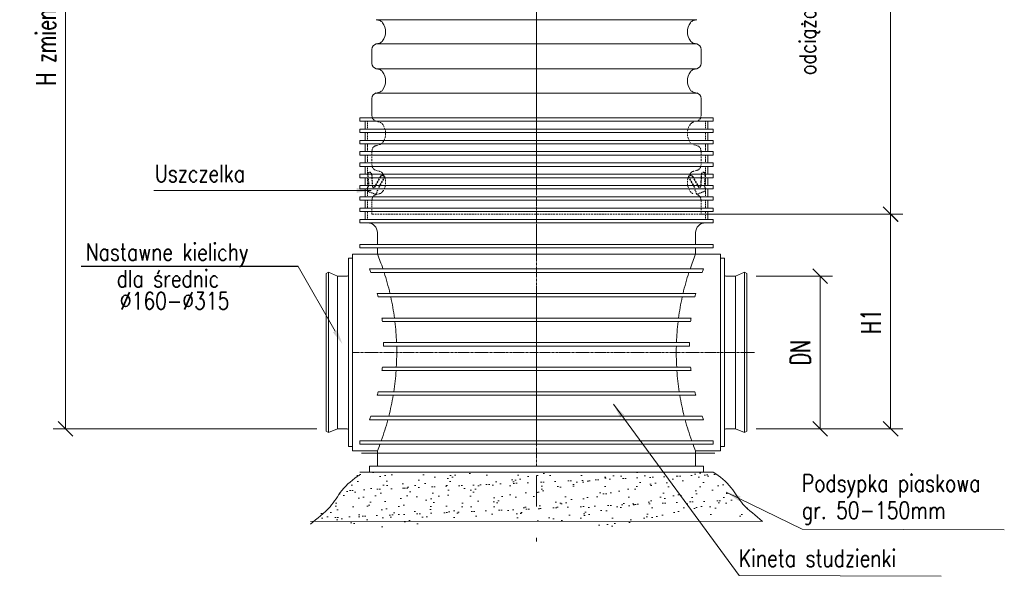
# Model space of a CAD drawing. Header units: millimetres. Extents: x -2676 to 53, y 1826 to 3724.
# Tile 19 of 20: x -1355 to -1155, y 3483 to 3597. Entities that reach past the tile are written whole.
import ezdxf

# ---------------------------------------------------------------- set-up
doc = ezdxf.new("R2010")
doc.units = ezdxf.units.MM
doc.header["$MEASUREMENT"] = 0
for name, pattern in [('ACAD_ISO04W100', [30.5, 24, -3, 0.5, -3]), ('CENTER', [50.8, 31.75, -6.35, 6.35, -6.35]), ('CENTER1', [0.77, 0.5, -0.1, 0.07, -0.1]), ('HIDDEN', [0.375, 0.25, -0.125]), ('HIDDEN1', [1.1, 0.75, -0.35])]:
    doc.linetypes.add(name, pattern=pattern)
for name, color, linetype, lineweight in [('013', 41, 'Continuous', 15), ('kreskowanie', 43, 'Continuous', 5), ('opis', 7, 'Continuous', 13), ('wymiary', 7, 'Continuous', 15)]:
    doc.layers.add(name, color=color, linetype=linetype, lineweight=lineweight)
doc.layers.add('ASS', color=7, linetype='Continuous')
doc.layers.add('WYMIAROWA', color=1, linetype='Continuous')
doc.styles.add('GOST', font='ISO', dxfattribs={"oblique": 15})
doc.styles.add('ROMANS', font='romans.shx', dxfattribs={"width": 0.7})
doc.styles.get("Standard").update_dxf_attribs({"font": 'arial.ttf', "width": 0.8})
doc.dimstyles.get("Standard").update_dxf_attribs({"dimtxt": 0.18, "dimasz": 0.18, "dimexe": 0.18, "dimexo": 0.0625, "dimgap": 0.09, "dimtad": 0, "dimtih": 1, "dimtoh": 1, "dimdec": 4, "dimzin": 0, "dimdsep": 46, "dimtxsty": 'Standard', "dimcen": 0.09, "dimadec": 0, "dimazin": 0, "dimtfac": 1, "dimtdec": 4, "dimtofl": 0, "dimtmove": 0, "dimatfit": 3, "dimfxl": 1, "dimtolj": 1, "dimtzin": 0, "dimarcsym": 0})

# ---------------------------------------------------------------- blocks, each defined once
blk = doc.blocks.new('_Oblique')
at = {"layer": 'opis', "color": 0, "linetype": 'ACAD_ISO04W100', "lineweight": -2}
blk.add_line((-0.5, -0.5), (0.5, 0.5), dxfattribs=at)
blk = doc.blocks.new('*D39')
at = {"color": 1, "linetype": 'Continuous', "lineweight": -2, "transparency": 16777216}
for p, q in [((41.79, 227.32), (14.3, 227.32)), ((16.8, 67.41), (16.8, 227.32)), ((45.3, 67.41), (14.3, 67.41))]:
    blk.add_line(p, q, dxfattribs=at)
at = {"layer": 'Defpoints', "color": 0, "transparency": 16777216}
for p in [(16.8, 227.32), (41.79, 227.32), (45.3, 67.41)]:
    blk.add_point(p, dxfattribs=at)
at = {"color": 1, "lineweight": -2, "transparency": 16777216, "xscale": 3, "yscale": 3, "zscale": 3}
for p, rotation in [((16.8, 227.32), 90), ((16.8, 67.41), 270)]:
    blk.add_blockref('_Oblique', p, dxfattribs=dict(at, rotation=rotation))
at = {"color": 1, "transparency": 16777216, "insert": (12.8, 147.36), "char_height": 4, "attachment_point": 5, "rotation": 90, "style": 'ROMANS'}
blk.add_mtext('\\A1;H zmienne', dxfattribs=at)
blk = doc.blocks.new('*D42')
at = {"color": 1, "linetype": 'Continuous', "lineweight": -2, "transparency": 16777216}
for p, q in [((146.2, 213.67), (187.29, 213.67)), ((184.79, 111.15), (184.79, 213.67)), ((146.2, 111.15), (187.29, 111.15))]:
    blk.add_line(p, q, dxfattribs=at)
at = {"layer": 'Defpoints', "color": 0, "transparency": 16777216}
for p in [(146.2, 213.67), (184.79, 213.67), (146.2, 111.15)]:
    blk.add_point(p, dxfattribs=at)
at = {"color": 1, "lineweight": -2, "transparency": 16777216, "xscale": 3, "yscale": 3, "zscale": 3}
for p, rotation in [((184.79, 213.67), 90), ((184.79, 111.15), 270)]:
    blk.add_blockref('_Oblique', p, dxfattribs=dict(at, rotation=rotation))
at = {"color": 1, "transparency": 16777216, "insert": (180.79, 162.41), "char_height": 4, "attachment_point": 5, "rotation": 90, "style": 'ROMANS'}
blk.add_mtext('\\A1;H2', dxfattribs=at)
blk = doc.blocks.new('*D43')
at = {"color": 1, "linetype": 'Continuous', "lineweight": -2, "transparency": 16777216}
for p, q in [((157.45, 98.51), (172.95, 98.51)), ((170.45, 67.41), (170.45, 98.51)), ((157.45, 67.41), (172.95, 67.41))]:
    blk.add_line(p, q, dxfattribs=at)
at = {"layer": 'Defpoints', "color": 0, "transparency": 16777216}
for p in [(157.45, 98.51), (170.45, 98.51), (157.45, 67.41)]:
    blk.add_point(p, dxfattribs=at)
at = {"color": 1, "lineweight": -2, "transparency": 16777216, "xscale": 3, "yscale": 3, "zscale": 3}
for p, rotation in [((170.45, 98.51), 90), ((170.45, 67.41), 270)]:
    blk.add_blockref('_Oblique', p, dxfattribs=dict(at, rotation=rotation))
at = {"color": 1, "transparency": 16777216, "insert": (166.45, 82.96), "char_height": 4, "attachment_point": 5, "rotation": 90, "style": 'ROMANS'}
blk.add_mtext('\\A1;DN', dxfattribs=at)
blk = doc.blocks.new('*D44')
at = {"color": 1, "linetype": 'Continuous', "lineweight": -2, "transparency": 16777216}
for p, q in [((180.11, 111.15), (187.32, 111.15)), ((184.82, 67.41), (184.82, 111.15)), ((180.11, 67.41), (187.32, 67.41))]:
    blk.add_line(p, q, dxfattribs=at)
at = {"layer": 'Defpoints', "color": 0, "transparency": 16777216}
for p in [(180.11, 111.15), (184.82, 111.15), (180.11, 67.41)]:
    blk.add_point(p, dxfattribs=at)
at = {"color": 1, "lineweight": -2, "transparency": 16777216, "xscale": 3, "yscale": 3, "zscale": 3}
for p, rotation in [((184.82, 111.15), 90), ((184.82, 67.41), 270)]:
    blk.add_blockref('_Oblique', p, dxfattribs=dict(at, rotation=rotation))
at = {"color": 1, "transparency": 16777216, "insert": (180.82, 89.28), "char_height": 4, "attachment_point": 5, "rotation": 90, "style": 'ROMANS'}
blk.add_mtext('\\A1;H1', dxfattribs=at)
blk = doc.blocks.new('A$C69C69436')
at = {"layer": 'kreskowanie'}
h = blk.add_hatch(dxfattribs=at)
h.set_pattern_fill('AR-SAND', color=256, scale=2, angle=45, style=0)
h.set_pattern_definition([(82.5, (-11140.6254, -6277.488), (-2.8140264, 2.63585425), [0, -3.04, 0, -3.4, 0, -3.25]), (52.5, (-11140.6254, -6277.488), (-1.488275, 6.4939595), [0, -1.64, 0, -2.74, 0, -1.05]), (12.5, (-11142.365, -6279.2275), (4.39605855, 4.4120648), [0, -1, 0, -3.6, 0, -4.7]), (2.5, (-11142.365, -6279.2275), (3.0100843, 5.4925257), [0, -0.5, 0, -2.36, 0, -2.7])])
edge = h.paths.add_edge_path()
edge.add_line((148.705, 58.555), (86.705, 58.555))
edge.add_line((86.705, 58.555), (76.705, 58.555))
edge.add_spline(control_points=[(76.705, 58.555), (75.344, 57.706), (72.978, 55.772), (70.719, 51.494), (67.992, 49.757), (66.709, 48.545)], knot_values=[0, 0, 0, 0, 2.4075059, 4.4639652, 7.1116465, 7.1116465, 7.1116465, 7.1116465], degree=3, periodic=0)
edge.add_spline(control_points=[(66.709, 48.545), (72.724, 48.51), (83.651, 45.97), (103.688, 51.43), (124.372, 45.181), (142.8, 50.525), (154.182, 49.188), (158.676, 48.585)], knot_values=[7.1616559, 7.1616559, 7.1616559, 7.1616559, 15.5813222, 25.6796634, 36.4621973, 46.7975918, 53.5464729, 53.5464729, 53.5464729, 53.5464729], degree=3, periodic=0)
edge.add_line((158.676, 48.585), (148.705, 58.555))
at = {"color": 4, "linetype": 'CENTER'}
for p, q in [((112.705, 163.546), (112.705, 146.789)), ((112.705, 146.789), (112.705, 44.441))]:
    blk.add_line(p, q, dxfattribs=at)
at = {"color": 7, "linetype": 'Continuous'}
for p, q in [((80.048, 150.741), (145.363, 150.741)), ((80.048, 150.741), (80.755, 150.552)), ((145.363, 150.741), (144.656, 150.552)), ((79.207, 144.701), (79.207, 141.845)), ((80.048, 145.798), (80.755, 145.988)), ((80.048, 145.798), (145.363, 145.798)), ((145.363, 145.798), (144.656, 145.988)), ((146.204, 144.701), (146.204, 141.845)), ((80.048, 140.748), (145.363, 140.748)), ((80.048, 140.748), (80.755, 140.559)), ((145.363, 140.748), (144.656, 140.559)), ((79.207, 134.709), (79.207, 131.852)), ((80.048, 135.805), (80.755, 135.995)), ((80.048, 135.805), (145.363, 135.805)), ((145.363, 135.805), (144.656, 135.995)), ((146.204, 134.709), (146.204, 131.852)), ((79.207, 133.994), (79.207, 131.138)), ((146.204, 133.994), (146.204, 131.138)), ((76.705, 130.755), (112.705, 130.755)), ((76.705, 130.755), (76.705, 130.055)), ((80.047, 130.755), (145.364, 130.755)), ((148.705, 130.755), (112.705, 130.755)), ((148.705, 130.755), (148.705, 130.055)), ((76.705, 130.055), (112.705, 130.055)), ((76.705, 128.455), (112.705, 128.455)), ((76.705, 128.455), (76.705, 127.755)), ((77.805, 130.055), (77.805, 128.455)), ((148.705, 130.055), (112.705, 130.055)), ((148.705, 128.455), (112.705, 128.455)), ((147.605, 130.055), (147.605, 128.455)), ((148.705, 128.455), (148.705, 127.755)), ((76.705, 127.755), (112.705, 127.755)), ((77.805, 127.755), (77.805, 126.155)), ((148.705, 127.755), (112.705, 127.755)), ((147.605, 127.755), (147.605, 126.155)), ((76.705, 126.155), (112.705, 126.155)), ((76.705, 126.155), (76.705, 125.455)), ((76.705, 125.455), (112.705, 125.455)), ((77.805, 125.455), (77.805, 123.855)), ((148.705, 126.155), (112.705, 126.155)), ((148.705, 125.455), (112.705, 125.455)), ((147.605, 125.455), (147.605, 123.855)), ((148.705, 126.155), (148.705, 125.455)), ((76.705, 123.855), (112.705, 123.855)), ((76.705, 123.855), (76.705, 123.155)), ((76.705, 123.155), (112.705, 123.155)), ((77.805, 123.155), (77.805, 121.555)), ((148.705, 123.855), (112.705, 123.855)), ((148.705, 123.155), (112.705, 123.155)), ((147.605, 123.155), (147.605, 121.555)), ((148.705, 123.855), (148.705, 123.155)), ((76.705, 121.555), (112.705, 121.555)), ((76.705, 121.555), (76.705, 120.855)), ((76.705, 120.855), (112.705, 120.855)), ((77.805, 120.855), (77.805, 119.255)), ((148.705, 121.555), (112.705, 121.555)), ((148.705, 120.855), (112.705, 120.855)), ((147.605, 120.855), (147.605, 119.255)), ((148.705, 121.555), (148.705, 120.855)), ((76.705, 119.255), (112.705, 119.255)), ((76.705, 119.255), (76.705, 118.555)), ((76.705, 118.555), (112.705, 118.555)), ((77.805, 118.555), (77.805, 116.955)), ((148.705, 119.255), (112.705, 119.255)), ((148.705, 118.555), (112.705, 118.555)), ((147.605, 118.555), (147.605, 116.955)), ((148.705, 119.255), (148.705, 118.555)), ((76.705, 116.955), (112.705, 116.955)), ((76.705, 116.955), (76.705, 116.255)), ((148.705, 116.955), (112.705, 116.955)), ((148.705, 116.955), (148.705, 116.255)), ((76.705, 116.255), (112.705, 116.255)), ((76.705, 114.655), (112.705, 114.655)), ((76.705, 114.655), (76.705, 113.955)), ((77.805, 116.255), (77.805, 114.655)), ((148.705, 116.255), (112.705, 116.255)), ((148.705, 114.655), (112.705, 114.655)), ((147.605, 116.255), (147.605, 114.655)), ((148.705, 114.655), (148.705, 113.955)), ((76.705, 113.955), (112.705, 113.955)), ((76.705, 112.355), (112.705, 112.355)), ((76.705, 112.355), (76.705, 111.655)), ((77.805, 113.955), (77.805, 112.355)), ((148.705, 113.955), (112.705, 113.955)), ((148.705, 112.355), (112.705, 112.355)), ((147.605, 113.955), (147.605, 112.355)), ((148.705, 112.355), (148.705, 111.655)), ((76.705, 111.655), (112.705, 111.655)), ((77.805, 111.655), (77.805, 110.055)), ((148.705, 111.655), (112.705, 111.655)), ((147.605, 111.655), (147.605, 110.055)), ((76.705, 110.055), (112.705, 110.055)), ((76.705, 110.055), (76.705, 109.355)), ((76.705, 109.355), (112.705, 109.355)), ((148.705, 110.055), (112.705, 110.055)), ((148.705, 109.355), (112.705, 109.355)), ((148.705, 110.055), (148.705, 109.355)), ((80.305, 104.955), (80.305, 107.355)), ((145.105, 104.955), (145.105, 107.355)), ((76.705, 104.955), (112.705, 104.955)), ((76.705, 104.955), (76.705, 104.255)), ((148.705, 104.955), (112.705, 104.955)), ((148.705, 104.955), (148.705, 104.255)), ((75.255, 103.005), (112.705, 103.005)), ((75.255, 103.005), (75.255, 62.905)), ((76.705, 104.255), (112.705, 104.255)), ((80.305, 104.255), (80.305, 103.005)), ((148.705, 104.255), (112.705, 104.255)), ((150.155, 103.005), (112.705, 103.005)), ((145.105, 104.255), (145.105, 103.005)), ((150.155, 103.005), (150.155, 62.905)), ((74.455, 102.14), (74.455, 82.955)), ((75.255, 102.14), (74.455, 102.14)), ((150.155, 102.14), (150.955, 102.14)), ((150.955, 102.14), (150.955, 82.955)), ((70.349, 99.29), (69.855, 99.005)), ((69.855, 99.005), (69.855, 82.955)), ((70.349, 99.29), (70.349, 82.955)), ((72.175, 98.505), (70.349, 99.29)), ((72.175, 98.505), (72.175, 82.955)), ((74.155, 98.505), (72.175, 98.505)), ((78.676, 99.955), (112.705, 99.955)), ((78.943, 99.255), (112.705, 99.255)), ((146.735, 99.955), (112.705, 99.955)), ((146.468, 99.255), (112.705, 99.255)), ((151.255, 98.505), (153.235, 98.505)), ((153.235, 98.505), (155.062, 99.29)), ((153.235, 98.505), (153.235, 82.955)), ((155.062, 99.29), (155.062, 82.955)), ((155.062, 99.29), (155.555, 99.005)), ((155.555, 99.005), (155.555, 82.955)), ((80.283, 94.955), (112.705, 94.955)), ((80.455, 94.255), (112.705, 94.255)), ((145.128, 94.955), (112.705, 94.955)), ((144.956, 94.255), (112.705, 94.255)), ((81.235, 89.955), (112.705, 89.955)), ((81.319, 89.255), (112.705, 89.255)), ((144.176, 89.955), (112.705, 89.955)), ((144.092, 89.255), (112.705, 89.255)), ((81.575, 84.955), (112.705, 84.955)), ((81.575, 84.255), (112.705, 84.255)), ((143.836, 84.955), (112.705, 84.955)), ((143.836, 84.255), (112.705, 84.255)), ((69.855, 66.905), (69.855, 82.955)), ((70.349, 66.62), (70.349, 82.955)), ((72.175, 67.405), (72.175, 82.955)), ((74.455, 63.77), (74.455, 82.955)), ((150.955, 63.77), (150.955, 82.955)), ((153.235, 67.405), (153.235, 82.955)), ((155.062, 66.62), (155.062, 82.955)), ((155.555, 66.905), (155.555, 82.955)), ((81.235, 79.255), (112.705, 79.255)), ((81.319, 79.955), (112.705, 79.955)), ((144.092, 79.955), (112.705, 79.955)), ((144.176, 79.255), (112.705, 79.255)), ((80.283, 74.255), (112.705, 74.255)), ((80.455, 74.955), (112.705, 74.955)), ((144.956, 74.955), (112.705, 74.955)), ((145.128, 74.255), (112.705, 74.255)), ((78.676, 69.255), (112.705, 69.255)), ((78.943, 69.955), (112.705, 69.955)), ((146.468, 69.955), (112.705, 69.955)), ((146.735, 69.255), (112.705, 69.255)), ((70.349, 66.62), (69.855, 66.905)), ((72.175, 67.405), (70.349, 66.62)), ((74.155, 67.405), (72.175, 67.405)), ((151.255, 67.405), (153.235, 67.405)), ((153.235, 67.405), (155.062, 66.62)), ((155.062, 66.62), (155.555, 66.905)), ((76.705, 64.955), (112.705, 64.955)), ((76.705, 64.955), (76.705, 64.255)), ((76.705, 64.255), (112.705, 64.255)), ((148.705, 64.955), (112.705, 64.955)), ((148.705, 64.255), (112.705, 64.255)), ((148.705, 64.955), (148.705, 64.255)), ((75.255, 63.77), (74.455, 63.77)), ((75.255, 62.905), (80.305, 62.905)), ((80.305, 62.905), (80.305, 59.755)), ((150.155, 62.905), (145.105, 62.905)), ((145.105, 62.905), (145.105, 59.755)), ((150.155, 63.77), (150.955, 63.77)), ((78.705, 59.755), (112.705, 59.755)), ((78.705, 59.755), (78.705, 58.555)), ((78.705, 58.555), (112.705, 58.555)), ((80.305, 59.755), (112.705, 59.755)), ((146.705, 59.755), (112.705, 59.755)), ((146.705, 58.555), (112.705, 58.555)), ((146.705, 59.755), (146.705, 58.555))]:
    blk.add_line(p, q, dxfattribs=at)
at = {"color": 4, "linetype": 'CENTER1'}
for p, q in [((112.705, 130.755), (112.705, 59.755)), ((112.705, 130.755), (112.705, 59.755)), ((75.255, 82.955), (112.705, 82.955)), ((157.121, 82.955), (112.705, 82.955))]:
    blk.add_line(p, q, dxfattribs=at)
at = {"color": 3, "linetype": 'HIDDEN'}
for p, q in [((78.305, 130.055), (78.305, 128.455)), ((80.048, 130.041), (80.755, 129.852)), ((147.105, 130.055), (147.105, 128.455)), ((78.305, 127.755), (78.305, 126.155)), ((147.105, 127.755), (147.105, 126.155)), ((78.305, 125.455), (78.305, 123.855)), ((145.363, 125.098), (144.656, 125.288)), ((147.105, 125.455), (147.105, 123.855)), ((78.305, 123.155), (78.305, 121.555)), ((147.105, 123.155), (147.105, 121.555)), ((78.305, 120.855), (78.305, 119.255)), ((147.105, 120.855), (147.105, 119.255)), ((78.305, 118.555), (78.305, 116.955)), ((80.048, 120.048), (80.755, 119.859)), ((147.105, 118.555), (147.105, 116.955)), ((78.305, 116.255), (78.305, 114.655)), ((80.048, 115.105), (80.755, 115.295)), ((147.105, 116.255), (147.105, 114.655)), ((78.305, 113.955), (78.305, 112.355)), ((79.207, 114.009), (79.207, 111.152)), ((147.105, 113.955), (147.105, 112.355)), ((78.305, 111.655), (78.305, 110.055)), ((147.105, 111.655), (147.105, 110.055))]:
    blk.add_line(p, q, dxfattribs=at)
at = {"color": 3, "linetype": 'HIDDEN1', "ltscale": 0.5}
for p, q in [((80.048, 125.098), (80.755, 125.288)), ((79.207, 124.001), (79.207, 121.145)), ((146.204, 124.001), (146.204, 121.145)), ((145.363, 120.048), (144.656, 119.859)), ((146.204, 114.009), (146.204, 111.152)), ((79.207, 111.152), (112.705, 111.152)), ((146.204, 111.152), (112.705, 111.152))]:
    blk.add_line(p, q, dxfattribs=at)
at = {"color": 1, "linetype": 'ByBlock'}
for p, q in [((67.964, 67.405), (45.302, 67.405)), ((157.447, 67.405), (180.109, 67.405))]:
    blk.add_line(p, q, dxfattribs=at)
blk.add_line((77.043, 62.435), (149.043, 62.435))
at = {"color": 1, "linetype": 'Continuous'}
blk.add_lwpolyline([(71.694, 87.278), (64.157, 100.465)], dxfattribs=at)
at = {"color": 7, "linetype": 'Continuous'}
for centre, radius, start, end in [((80.461, 149.455), 1.136, 36.6135, 75), ((144.95, 149.455), 1.136, 105, 143.3865), ((78.866, 148.27), 3.123, 323.3865, 36.6135), ((146.545, 148.27), 3.123, 143.3865, 216.6135), ((80.461, 147.085), 1.136, 285, 323.3865), ((144.95, 147.085), 1.136, 216.6135, 255), ((80.342, 144.701), 1.136, 105, 180), ((145.069, 144.701), 1.136, 0, 75), ((80.342, 141.845), 1.136, 180, 255), ((80.461, 139.462), 1.136, 36.6135, 75), ((144.95, 139.462), 1.136, 105, 143.3865), ((145.069, 141.845), 1.136, 285, 0), ((78.866, 138.277), 3.123, 323.3865, 36.6135), ((146.545, 138.277), 3.123, 143.3865, 216.6135), ((80.461, 137.092), 1.136, 285, 323.3865), ((144.95, 137.092), 1.136, 216.6135, 255), ((80.342, 134.709), 1.136, 105, 180), ((145.069, 134.709), 1.136, 0, 75), ((78.305, 107.355), 2, 0, 90), ((147.105, 107.355), 2, 90, 180), ((31.278, 82.955), 52.969, 18.72007, 22.24241), ((194.133, 82.955), 52.969, 157.75759, 161.27993), ((74.155, 98.805), 0.3, 270, 0), ((39.505, 84.605), 42.071, 20.37837, 21.39876), ((31.278, 82.955), 52.969, 13.09399, 17.92244), ((194.133, 82.955), 52.969, 162.07756, 166.90601), ((185.906, 84.605), 42.071, 158.60124, 159.62163), ((151.255, 98.805), 0.3, 180, 270), ((39.505, 84.605), 42.071, 13.26013, 14.24158), ((31.278, 82.955), 52.969, 7.59406, 12.3178), ((194.133, 82.955), 52.969, 167.6822, 172.40594), ((185.906, 84.605), 42.071, 165.75842, 166.73987), ((39.505, 84.605), 42.071, 6.34567, 7.3058), ((31.278, 82.955), 52.969, 2.1639, 6.83083), ((194.133, 82.955), 52.969, 173.16917, 177.8361), ((185.906, 84.605), 42.071, 172.6942, 173.65433), ((39.505, 84.605), 42.071, 359.52334, 0.47666), ((31.278, 82.955), 52.969, 356.75318, 1.40634), ((194.133, 82.955), 52.969, 178.59366, 183.24682), ((185.906, 84.605), 42.071, 179.52334, 180.47666), ((39.505, 84.605), 42.071, 352.6942, 353.65433), ((31.278, 82.955), 52.969, 351.31322, 355.99448), ((194.133, 82.955), 52.969, 184.00552, 188.68678), ((185.906, 84.605), 42.071, 186.34567, 187.3058), ((39.505, 84.605), 42.071, 345.75842, 346.73987), ((31.278, 82.955), 52.969, 345.79285, 350.54644), ((194.133, 82.955), 52.969, 189.45356, 194.20715), ((185.906, 84.605), 42.071, 193.26013, 194.24158), ((39.505, 84.605), 42.071, 338.60124, 339.62163), ((31.278, 82.955), 52.969, 340.13386, 345.0104), ((194.133, 82.955), 52.969, 194.9896, 199.86614), ((185.906, 84.605), 42.071, 200.37837, 201.39876), ((74.155, 67.105), 0.3, 0, 90), ((151.255, 67.105), 0.3, 90, 180), ((31.278, 82.955), 52.969, 337.75759, 339.32668), ((194.133, 82.955), 52.969, 200.67332, 202.24241)]:
    blk.add_arc(centre, radius, start, end, dxfattribs=at)
at = {"color": 3, "linetype": 'HIDDEN'}
for centre, start, end in [((80.342, 131.138), 180, 255), ((145.069, 131.138), 285, 0), ((80.461, 128.755), 36.6135, 75), ((144.95, 128.755), 105, 143.3865), ((80.342, 124.001), 105, 180), ((80.461, 126.385), 285, 323.3865), ((145.069, 124.001), 0, 75), ((80.342, 121.145), 180, 255), ((145.069, 121.145), 285, 0), ((144.95, 118.762), 105, 143.3865), ((80.342, 114.009), 105, 180), ((80.461, 116.392), 285, 323.3865), ((144.95, 116.392), 216.6135, 255), ((145.069, 114.009), 0, 75)]:
    blk.add_arc(centre, 1.136, start, end, dxfattribs=at)
at = {"color": 3, "linetype": 'HIDDEN1', "ltscale": 0.5}
for centre, radius, start, end in [((78.866, 127.57), 3.123, 323.3865, 36.6135), ((146.545, 127.57), 3.123, 143.3865, 216.6135), ((80.461, 118.762), 1.136, 36.6135, 75), ((78.866, 117.577), 3.123, 323.3865, 36.6135), ((146.545, 117.577), 3.123, 143.3865, 216.6135)]:
    blk.add_arc(centre, radius, start, end, dxfattribs=at)
at = {"color": 1, "linetype": 'Continuous'}
blk.add_solid([(72.128, 87.527), (73.183, 84.674), (71.26, 87.03)], dxfattribs=at)
at = {"layer": '013'}
blk.add_line((86.705, 58.555), (148.705, 58.555), dxfattribs=at)
blk.add_lwpolyline([(66.709, 48.545), (158.676, 48.585)], dxfattribs=at)
for points, start_tangent, end_tangent in [([(148.705, 58.555), (152.344, 55.401), (154.74, 52.059), (158.702, 48.545)], (0.8485446, -0.5291238), (0.7270175, -0.6866189)), ([(76.705, 57.983), (73.067, 54.829), (70.671, 51.486), (66.709, 47.973)], (-0.8485446, -0.5291238), (-0.7270175, -0.6866189))]:
    blk.add_spline(points, degree=3, dxfattribs=dict(at, start_tangent=start_tangent, end_tangent=end_tangent))
at = {"layer": 'ASS', "color": 1, "linetype": 'Continuous'}
blk.add_line((64.157, 100.465), (19.993, 100.465), dxfattribs=at)
at = {"layer": 'kreskowanie'}
blk.add_line((76.705, 58.555), (148.705, 58.555), dxfattribs=at)
at = {"layer": 'WYMIAROWA', "color": 3, "linetype": 'HIDDEN'}
for p, q in [((78.377, 118.997), (78.512, 116.923)), ((81.474, 118.953), (81.788, 118.779)), ((143.937, 118.953), (143.623, 118.779)), ((146.28, 119.245), (146.11, 116.632)), ((147.034, 118.997), (146.899, 116.923)), ((78.305, 116.364), (78.512, 116.923)), ((79.301, 116.632), (79.646, 116.504)), ((146.11, 116.632), (145.765, 116.504)), ((147.105, 116.364), (146.899, 116.923)), ((78.305, 115.797), (80.045, 115.155)), ((80.045, 115.155), (80.435, 116.213)), ((145.366, 115.155), (144.976, 116.213)), ((147.105, 115.797), (145.366, 115.155))]:
    blk.add_line(p, q, dxfattribs=at)
at = {"layer": 'WYMIAROWA', "color": 3, "linetype": 'HIDDEN1', "ltscale": 0.5}
for p, q in [((79.131, 119.245), (79.301, 116.632)), ((80.917, 118.794), (79.646, 116.504)), ((81.788, 118.779), (80.484, 116.43)), ((143.623, 118.779), (144.927, 116.43)), ((144.494, 118.794), (145.765, 116.504))]:
    blk.add_line(p, q, dxfattribs=at)
at = {"layer": 'WYMIAROWA', "color": 3, "linetype": 'HIDDEN'}
for centre, start, end in [((78.722, 119.218), 3.71753, 212.67256), ((81.275, 118.595), 60.96039, 150.96039), ((144.136, 118.595), 29.03961, 119.03961), ((146.689, 119.218), 327.32744, 176.28247)]:
    blk.add_arc(centre, 0.41, start, end, dxfattribs=at)
at = {"color": 7, "linetype": 'Continuous', "style": 'ROMANS', "width": 0.8}
blk.add_text('                odciążający (1000x680)', height=3.31215, rotation=90, dxfattribs=at).set_placement((169.585, 107.868))
for s, p in [('Uszczelka ', (34.993, 117.666)), ('Nastawne kielichy', (20.928, 101.654)), ('dla średnic', (27.221, 96.219)), ('%%c160-%%c315', (27.857, 91.727)), ('Podsypka piaskowa', (166.749, 54.581)), ('gr. 50-150mm', (166.749, 49.053)), ('Kineta studzienki', (153.911, 39.281))]:
    blk.add_text(s, height=3.5, dxfattribs=at).set_placement(p)
at = {"color": 1, "linetype": 'Continuous'}
for base, p1, p2, text, override, picture, middle in [((16.803, 227.324), (45.302, 67.405), (41.785, 227.324), 'H zmienne', {"dimtxt": 4, "dimasz": 3, "dimexe": 2.5, "dimexo": 0, "dimtih": 0, "dimtoh": 0, "dimdec": 2, "dimzin": 8, "dimtxsty": 'ROMANS', "dimblk1": 'Oblique', "dimblk2": 'Oblique', "dimsah": 1, "dimclrd": 1, "dimclre": 1, "dimclrt": 1, "dimtfac": 0.6667, "dimtdec": 2, "dimtofl": 1, "dimtvp": 1, "dimtzin": 8}, '*D39', (12.803, 147.365)), ((184.787, 213.666), (146.204, 111.152), (146.204, 213.666), 'H2', {"dimtxt": 4, "dimasz": 3, "dimexe": 2.5, "dimexo": 0, "dimtih": 0, "dimtoh": 0, "dimdec": 2, "dimzin": 8, "dimtxsty": 'ROMANS', "dimblk1": 'OBLIQUE', "dimblk2": 'OBLIQUE', "dimsah": 1, "dimclrd": 1, "dimclre": 1, "dimclrt": 1, "dimtfac": 0.6667, "dimtdec": 2, "dimtofl": 1, "dimtvp": 1, "dimtzin": 8}, '*D42', (180.787, 162.409)), ((184.823, 111.152), (180.109, 67.405), (180.109, 111.152), 'H1', {"dimtxt": 4, "dimasz": 3, "dimexe": 2.5, "dimexo": 0, "dimtih": 0, "dimtoh": 0, "dimdec": 2, "dimzin": 8, "dimtxsty": 'ROMANS', "dimblk1": 'Oblique', "dimblk2": 'Oblique', "dimsah": 1, "dimclrd": 1, "dimclre": 1, "dimclrt": 1, "dimtfac": 0.6667, "dimtdec": 2, "dimtofl": 1, "dimtvp": 1, "dimtzin": 8}, '*D44', (180.823, 89.279)), ((170.446, 98.505), (157.447, 67.405), (157.447, 98.505), 'DN', {"dimtxt": 4, "dimasz": 3, "dimexe": 2.5, "dimexo": 0, "dimtih": 0, "dimtoh": 0, "dimdec": 2, "dimzin": 8, "dimtxsty": 'ROMANS', "dimblk1": 'OBLIQUE', "dimblk2": 'OBLIQUE', "dimsah": 1, "dimclrd": 1, "dimclre": 1, "dimclrt": 1, "dimtfac": 0.6667, "dimtdec": 2, "dimtofl": 1, "dimtvp": 1, "dimtzin": 8}, '*D43', (166.446, 82.955))]:
    dim = blk.add_linear_dim(base=base, p1=p1, p2=p2, angle=90, text=text, dimstyle='Standard', override=override, dxfattribs=at)
    dim.commit()
    dim.dimension.update_dxf_attribs({"geometry": picture, "text_midpoint": middle})
for points in [[(79.067, 115.97), (34.768, 115.97)], [(128.358, 72.397), (153.996, 37.501), (195.124, 37.348)], [(151.359, 54.488), (166.834, 46.965), (207.962, 46.812)]]:
    blk.add_leader(points, dimstyle='Standard', override={"dimtxt": 4, "dimasz": 3, "dimexe": 2.5, "dimexo": 0, "dimtih": 0, "dimtoh": 0, "dimdec": 2, "dimzin": 8, "dimtxsty": 'GOST', "dimclrd": 1, "dimclre": 1, "dimclrt": 1, "dimtfac": 0.6667, "dimtdec": 2, "dimtofl": 1, "dimtvp": 1, "dimtzin": 8}, dxfattribs=at)

msp = doc.modelspace()

# ---------------------------------------------------------------- block references
at = {"layer": 'wymiary'}
msp.add_blockref('A$C69C69436', (-1362.6924, 3445.9623), dxfattribs=at)

doc.saveas('drawing.dxf')
